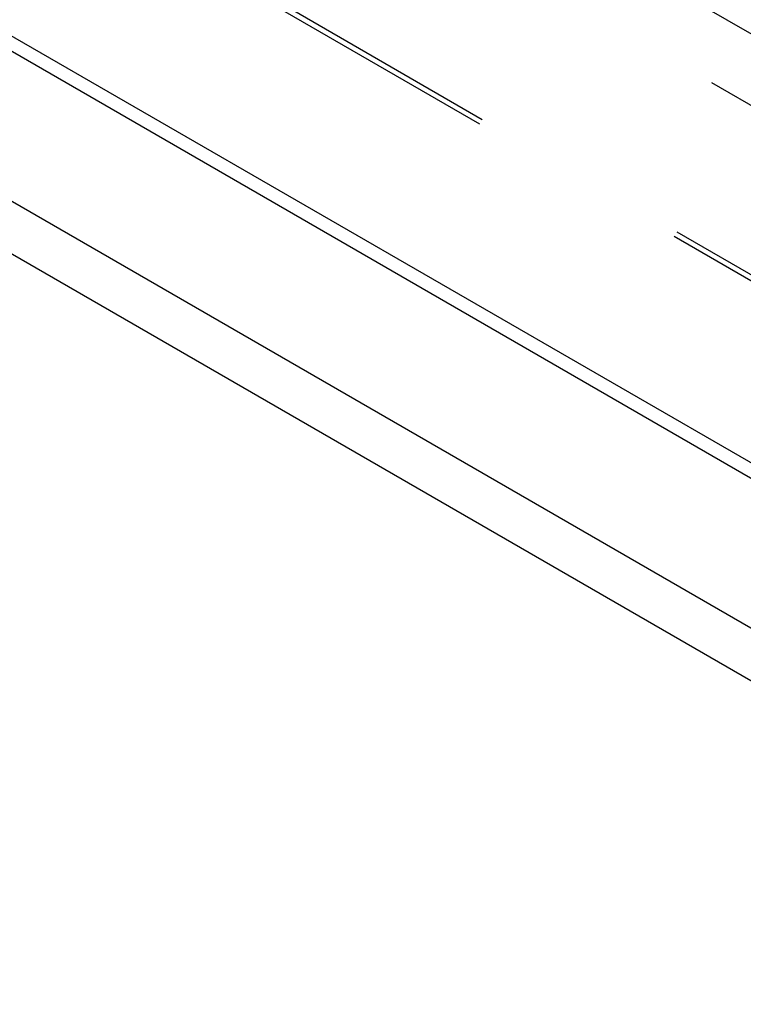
# Model space of a CAD drawing. Header units: inches. Extents: x 0 to 82.5, y 0 to 53.4.
# Tile 5 of 128: x 14.2 to 15.6, y 25.1 to 27.1. Entities that reach past the tile are written whole.
import ezdxf

# ---------------------------------------------------------------- set-up
doc = ezdxf.new("R2010")
doc.units = ezdxf.units.IN
doc.header["$LTSCALE"] = 4.538835
doc.header["$MEASUREMENT"] = 0
doc.linetypes.add('HIDDEN', pattern=[0.2, 0.1, -0.1])
doc.layers.get('0').update_dxf_attribs({"linetype": 'CONTINUOUS'})
doc.layers.add('DEFAULT_2', color=8, linetype='HIDDEN')
doc.layers.add('DOOR_ASSEMBLY', color=7, linetype='CONTINUOUS')

msp = doc.modelspace()

# ---------------------------------------------------------------- linework, layer by layer
at = {"color": 3, "linetype": 'Continuous'}
for p, q in [((3.4777, 33.1509), (16.6503, 25.5457)), ((16.7902, 25.1613), (3.0748, 33.0799)), ((16.7637, 25.0705), (3.0095, 33.0115))]:
    msp.add_line(p, q, dxfattribs=at)
at = {"layer": 'DEFAULT_2', "color": 8, "linetype": 'HIDDEN'}
for p, q in [((3.7609, 33.7397), (17.0186, 26.0854)), ((3.691, 33.4383), (16.7925, 25.8742)), ((3.6858, 33.4293), (16.7873, 25.8651))]:
    msp.add_line(p, q, dxfattribs=at)
at = {"layer": 'DOOR_ASSEMBLY', "color": 8, "linetype": 'HIDDEN'}
msp.add_line((3.6466, 33.9502), (17.2571, 26.0922), dxfattribs=at)
at = {"layer": 'DOOR_ASSEMBLY', "color": 3, "linetype": 'Continuous'}
msp.add_line((3.2526, 33.3116), (16.9011, 25.4316), dxfattribs=at)

doc.saveas('drawing.dxf')
